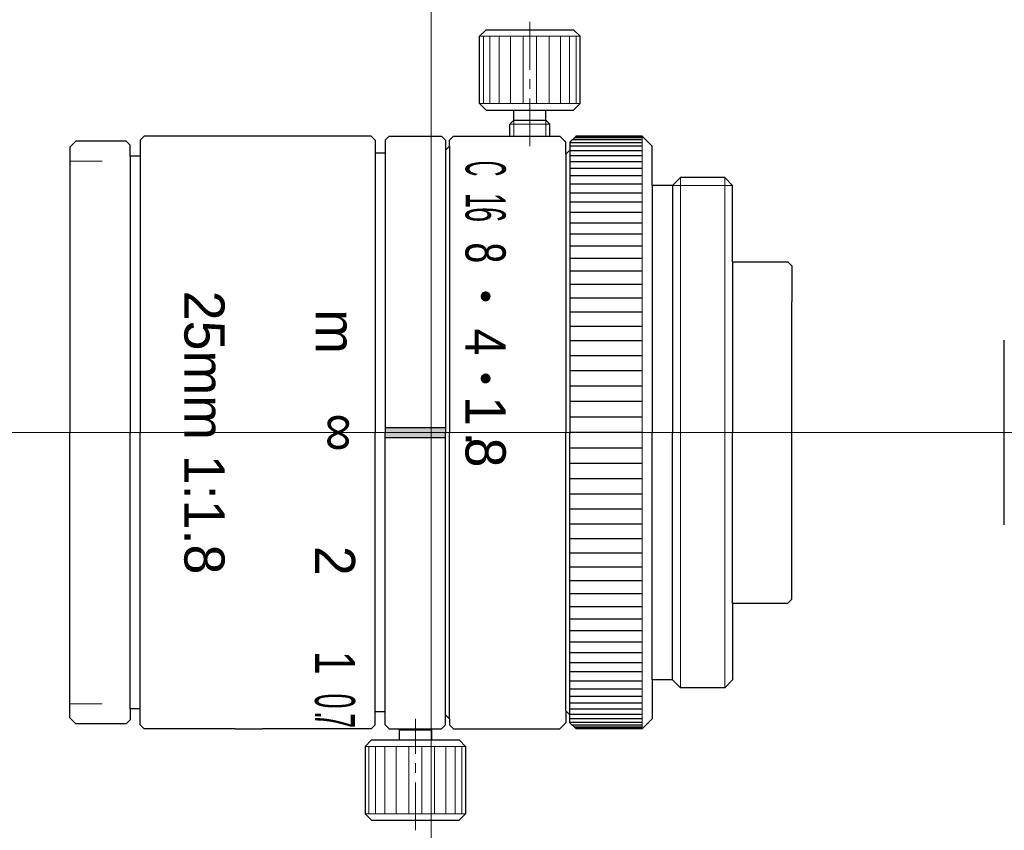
# Model space of a CAD drawing. Header units: millimetres. Extents: x 29.5 to 78.5, y 30.2 to 70.5.
import ezdxf
from ezdxf.enums import TextEntityAlignment as Align

# ---------------------------------------------------------------- set-up
doc = ezdxf.new("R2010")
doc.units = ezdxf.units.MM
doc.header["$LTSCALE"] = 0.25
doc.linetypes.add('CENTER', pattern=[50.8, 31.75, -6.35, 6.35, -6.35])
doc.layers.add('00_補助線', color=252, linetype='Continuous', lineweight=0, plot=False)
for name, color, linetype, lineweight in [('01_中心線', 1, 'CENTER', 20), ('03_寸法・文字', 50, 'Continuous', 20), ('iris＆image_circle', 7, 'Continuous', 30), ('画層1', 7, 'Continuous', 30)]:
    doc.layers.add(name, color=color, linetype=linetype, lineweight=lineweight)
doc.styles.add('VS Standard', font='txt', dxfattribs={"height": 3})

msp = doc.modelspace()

# ---------------------------------------------------------------- hatches: boundary and pattern name
at = {"layer": '03_寸法・文字'}
h = msp.add_hatch(color=256, dxfattribs=at)
h.dxf.hatch_style = 1
h.paths.add_polyline_path([(52.704, 56.527, 1), (52.704, 57.027, 1)])
h = msp.add_hatch(color=256, dxfattribs=at)
h.dxf.hatch_style = 1
h.paths.add_polyline_path([(52.704, 52.442, 1), (52.704, 52.942, 1)])
at = {"layer": '画層1'}
h = msp.add_hatch(color=256, dxfattribs=at)
h.dxf.hatch_style = 1
h.paths.add_polyline_path([(50.704, 50.25), (49.974, 50.25), (49.974, 50), (50.704, 50)])
h.paths.add_polyline_path([(49.974, 50.25), (47.704, 50.25), (47.704, 50), (49.974, 50)])
h.paths.add_polyline_path([(49.974, 50), (47.704, 50), (47.704, 49.75), (49.974, 49.75)])
h.paths.add_polyline_path([(50.704, 50), (49.974, 50), (49.974, 49.75), (50.704, 49.75)])

# ---------------------------------------------------------------- linework, layer by layer
at = {"layer": '00_補助線', "lineweight": 20}
for p, q in [((32.004, 63.5), (33.604, 63.5)), ((32.004, 36.5), (33.604, 36.5))]:
    msp.add_line(p, q, dxfattribs=at)
at = {"layer": '00_補助線'}
for direction in [(0, 1), (1, 0)]:
    msp.add_xline((50, 50), direction, dxfattribs=at)
at = {"layer": '01_中心線', "ltscale": 0.3}
for p, q in [((54.904, 64.25), (54.904, 70.55)), ((49.204, 30.2), (49.204, 35.75))]:
    msp.add_line(p, q, dxfattribs=at)
at = {"layer": '01_中心線'}
for p, q in [((29.504, 50), (37.196, 50)), ((40.125, 50), (43.181, 50)), ((46.468, 50), (51.209, 50)), ((54.179, 50), (78.504, 50))]:
    msp.add_line(p, q, dxfattribs=at)
at = {"layer": 'iris＆image_circle'}
msp.add_line((78.53, 45.4), (78.53, 54.6), dxfattribs=at)
at = {"layer": '画層1'}
for p, q in [((52.729, 70.05), (52.404, 69.725)), ((52.404, 66.375), (52.404, 69.725)), ((52.729, 70.05), (57.079, 70.05)), ((57.079, 70.05), (57.404, 69.725)), ((57.404, 66.375), (57.404, 69.725)), ((52.729, 66.05), (52.404, 66.375)), ((57.079, 66.05), (57.404, 66.375)), ((52.729, 66.05), (57.079, 66.05)), ((54.104, 65.55), (54.104, 66.05)), ((55.704, 65.55), (55.704, 66.05)), ((54.104, 65.55), (53.904, 65.35)), ((53.904, 64.75), (53.904, 65.35)), ((54.104, 65.55), (55.704, 65.55)), ((55.904, 65.35), (55.704, 65.55)), ((55.904, 64.75), (55.904, 65.35)), ((35.504, 64.55), (35.704, 64.75)), ((47.004, 64.75), (35.704, 64.75)), ((47.004, 64.75), (47.204, 64.55)), ((47.704, 64.55), (47.904, 64.75)), ((47.904, 64.75), (50.504, 64.75)), ((50.504, 64.75), (50.704, 64.55)), ((51.104, 64.75), (50.904, 64.55)), ((51.104, 64.75), (56.404, 64.75)), ((56.404, 64.75), (56.704, 64.45)), ((57.204, 64.75), (56.904, 64.45)), ((60.504, 64.73), (57.184, 64.73)), ((60.504, 64.75), (57.204, 64.75)), ((60.504, 64.75), (61.004, 64.25)), ((32.304, 64.5), (32.004, 64.2)), ((34.804, 64.5), (32.304, 64.5)), ((34.804, 64.5), (35.004, 64.3)), ((35.004, 63.75), (35.004, 64.3)), ((35.504, 64.55), (35.504, 63.75)), ((47.204, 64.55), (47.204, 63.9)), ((47.704, 64.55), (47.704, 63.9)), ((50.704, 64.55), (50.704, 64.05)), ((50.904, 64.25), (50.704, 64.05)), ((50.904, 64.25), (50.904, 64.55)), ((50.904, 64.25), (50.904, 50)), ((56.704, 63.85), (56.704, 64.45)), ((56.904, 64.45), (56.904, 64.05)), ((60.504, 64.428), (56.904, 64.428)), ((60.504, 64.247), (56.904, 64.247)), ((60.504, 64.568), (57.022, 64.568)), ((60.504, 64.669), (57.123, 64.669)), ((61.004, 62.303), (61.004, 64.25)), ((32.004, 64.2), (32.004, 50)), ((35.504, 63.75), (35.004, 63.75)), ((35.004, 63.75), (35.004, 50)), ((35.504, 63.75), (35.504, 50)), ((47.704, 63.9), (47.204, 63.9)), ((47.204, 63.9), (47.204, 50)), ((47.704, 63.9), (47.704, 50)), ((50.704, 64.05), (50.704, 50)), ((56.904, 64.05), (56.704, 63.85)), ((56.704, 63.85), (56.704, 50)), ((60.504, 64.028), (56.882, 64.028)), ((56.904, 64.05), (56.904, 50)), ((60.504, 63.77), (56.904, 63.77)), ((60.504, 63.475), (56.904, 63.475)), ((60.504, 63.142), (56.904, 63.142)), ((60.504, 62.774), (56.904, 62.774)), ((60.504, 62.37), (56.904, 62.37)), ((62.004, 62.303), (61.004, 62.303)), ((61.004, 62.303), (61.004, 50)), ((62.004, 62.303), (62.401, 62.7)), ((62.004, 62.303), (62.004, 50)), ((64.607, 62.7), (62.401, 62.7)), ((65.004, 62.303), (64.607, 62.7)), ((65.004, 61.45), (65.004, 62.303)), ((60.504, 61.917), (56.904, 61.917)), ((60.504, 61.463), (56.904, 61.463)), ((65.004, 58.5), (65.004, 61.45)), ((60.504, 60.961), (56.904, 60.961)), ((60.504, 60.43), (56.904, 60.43)), ((60.504, 59.87), (56.904, 59.87)), ((60.504, 59.282), (56.904, 59.282)), ((60.504, 58.67), (56.904, 58.67)), ((65.004, 58.5), (67.744, 58.5)), ((65.004, 58.5), (65.004, 50)), ((67.744, 58.5), (67.944, 58.3)), ((60.504, 58.033), (56.904, 58.033)), ((67.944, 58.3), (67.944, 57.7)), ((60.504, 57.375), (56.904, 57.375)), ((67.944, 57.7), (67.944, 56.7)), ((60.504, 56.696), (56.904, 56.696)), ((67.944, 56.7), (67.944, 56.5)), ((67.944, 43.5), (67.944, 56.5)), ((60.504, 55.999), (56.904, 55.999)), ((60.504, 55.286), (56.904, 55.286)), ((60.504, 54.558), (56.904, 54.558)), ((60.504, 53.818), (56.904, 53.818)), ((60.504, 53.067), (56.904, 53.067)), ((60.504, 52.307), (56.904, 52.307)), ((60.504, 51.542), (56.904, 51.542)), ((60.504, 50.772), (56.904, 50.772)), ((47.704, 50.25), (50.704, 50.25)), ((32.004, 35.8), (32.004, 50)), ((35.004, 36.25), (35.004, 50)), ((35.504, 36.25), (35.504, 50)), ((47.204, 36.1), (47.204, 50)), ((47.704, 36.1), (47.704, 50)), ((47.704, 49.75), (50.704, 49.75)), ((50.704, 35.95), (50.704, 50)), ((50.904, 35.75), (50.904, 50)), ((56.704, 36.15), (56.704, 50)), ((60.504, 50), (56.904, 50)), ((56.904, 35.95), (56.904, 50)), ((61.004, 37.697), (61.004, 50)), ((62.004, 37.697), (62.004, 50)), ((65.004, 41.5), (65.004, 50)), ((60.504, 49.228), (56.904, 49.228)), ((60.504, 48.458), (56.904, 48.458)), ((60.504, 47.693), (56.904, 47.693)), ((60.504, 46.933), (56.904, 46.933)), ((60.504, 46.182), (56.904, 46.182)), ((60.504, 45.442), (56.904, 45.442)), ((60.504, 44.714), (56.904, 44.714)), ((60.504, 44.001), (56.904, 44.001)), ((60.504, 43.304), (56.904, 43.304)), ((67.944, 43.3), (67.944, 43.5)), ((67.944, 42.3), (67.944, 43.3)), ((60.504, 42.625), (56.904, 42.625)), ((67.944, 41.7), (67.944, 42.3)), ((60.504, 41.967), (56.904, 41.967)), ((67.744, 41.5), (67.944, 41.7)), ((60.504, 41.33), (56.904, 41.33)), ((65.004, 41.5), (67.744, 41.5)), ((65.004, 41.5), (65.004, 38.55)), ((60.504, 40.718), (56.904, 40.718)), ((60.504, 40.13), (56.904, 40.13)), ((60.504, 39.57), (56.904, 39.57)), ((60.504, 39.039), (56.904, 39.039)), ((60.504, 38.537), (56.904, 38.537)), ((65.004, 38.55), (65.004, 37.697)), ((60.504, 38.083), (56.904, 38.083)), ((60.504, 37.63), (56.904, 37.63)), ((62.004, 37.697), (61.004, 37.697)), ((61.004, 37.697), (61.004, 35.75)), ((62.004, 37.697), (62.401, 37.3)), ((64.607, 37.3), (62.401, 37.3)), ((65.004, 37.697), (64.607, 37.3)), ((60.504, 37.226), (56.904, 37.226)), ((60.504, 36.858), (56.904, 36.858)), ((60.504, 36.525), (56.904, 36.525)), ((32.304, 35.5), (32.004, 35.8)), ((35.504, 36.25), (35.004, 36.25)), ((35.004, 36.25), (35.004, 35.7)), ((35.504, 35.45), (35.504, 36.25)), ((47.204, 35.45), (47.204, 36.1)), ((47.704, 36.1), (47.204, 36.1)), ((47.704, 35.45), (47.704, 36.1)), ((50.904, 35.75), (50.704, 35.95)), ((50.704, 35.45), (50.704, 35.95)), ((56.904, 35.95), (56.704, 36.15)), ((56.704, 36.15), (56.704, 35.55)), ((60.504, 35.972), (56.882, 35.972)), ((60.504, 36.23), (56.904, 36.23)), ((56.904, 35.55), (56.904, 35.95)), ((34.804, 35.5), (32.304, 35.5)), ((34.804, 35.5), (35.004, 35.7)), ((35.504, 35.45), (35.704, 35.25)), ((47.004, 35.25), (47.204, 35.45)), ((47.704, 35.45), (47.904, 35.25)), ((50.504, 35.25), (50.704, 35.45)), ((50.904, 35.75), (50.904, 35.45)), ((51.104, 35.25), (50.904, 35.45)), ((56.404, 35.25), (56.704, 35.55)), ((60.504, 35.753), (56.904, 35.753)), ((60.504, 35.572), (56.904, 35.572)), ((57.204, 35.25), (56.904, 35.55)), ((60.504, 35.432), (57.022, 35.432)), ((60.504, 35.331), (57.123, 35.331)), ((60.504, 35.25), (61.004, 35.75)), ((40.229, 35.25), (35.704, 35.25)), ((40.229, 35.25), (41.579, 35.25)), ((47.004, 35.25), (41.579, 35.25)), ((47.904, 35.25), (50.504, 35.25)), ((48.404, 35.2), (48.354, 35.25)), ((48.404, 35.2), (48.404, 34.7)), ((48.404, 35.2), (50.004, 35.2)), ((50.054, 35.25), (50.004, 35.2)), ((50.004, 35.2), (50.004, 34.7)), ((51.104, 35.25), (56.404, 35.25)), ((60.504, 35.27), (57.184, 35.27)), ((60.504, 35.25), (57.204, 35.25)), ((47.029, 34.7), (46.704, 34.375)), ((46.704, 34.375), (46.704, 31.025)), ((47.029, 34.7), (51.379, 34.7)), ((51.379, 34.7), (51.704, 34.375)), ((51.704, 34.375), (51.704, 31.025)), ((47.029, 30.7), (46.704, 31.025)), ((51.379, 30.7), (51.704, 31.025)), ((47.029, 30.7), (51.379, 30.7))]:
    msp.add_line(p, q, dxfattribs=at)
at = {"layer": '画層1', "lineweight": 9}
for p, q in [((52.404, 69.725), (57.404, 69.725)), ((52.594, 69.725), (52.594, 66.375)), ((52.921, 69.725), (52.921, 66.375)), ((53.382, 69.725), (53.382, 66.375)), ((53.947, 69.725), (53.947, 66.375)), ((54.578, 69.725), (54.578, 66.375)), ((55.23, 69.725), (55.23, 66.375)), ((55.861, 69.725), (55.861, 66.375)), ((56.426, 69.725), (56.426, 66.375)), ((56.887, 69.725), (56.887, 66.375)), ((57.214, 69.725), (57.214, 66.375)), ((52.404, 66.375), (57.404, 66.375)), ((53.904, 65.35), (55.904, 65.35)), ((60.504, 64.75), (60.504, 50)), ((62.401, 62.7), (62.401, 50)), ((64.607, 62.7), (64.607, 50)), ((60.504, 35.25), (60.504, 50)), ((62.401, 37.3), (62.401, 50)), ((64.607, 37.3), (64.607, 50)), ((46.704, 34.375), (51.704, 34.375)), ((46.894, 31.025), (46.894, 34.375)), ((47.221, 31.025), (47.221, 34.375)), ((47.682, 31.025), (47.682, 34.375)), ((48.247, 31.025), (48.247, 34.375)), ((48.878, 31.025), (48.878, 34.375)), ((49.53, 31.025), (49.53, 34.375)), ((50.161, 31.025), (50.161, 34.375)), ((50.726, 31.025), (50.726, 34.375)), ((51.187, 31.025), (51.187, 34.375)), ((51.514, 31.025), (51.514, 34.375)), ((46.704, 31.025), (51.704, 31.025))]:
    msp.add_line(p, q, dxfattribs=at)
at = {"layer": '画層1', "lineweight": 20}
for p, q in [((54.104, 64.75), (54.104, 65.55)), ((55.704, 64.75), (55.704, 65.55)), ((65.004, 62.303), (62.004, 62.303)), ((48.404, 35.25), (48.404, 35.2)), ((50.004, 35.25), (50.004, 35.2))]:
    msp.add_line(p, q, dxfattribs=at)

# ---------------------------------------------------------------- texts
at = {"layer": '03_寸法・文字', "style": 'VS Standard'}
for s, width, p in [('C', 0.4, (53.704, 63.142)), ('1', 0.5, (53.704, 61.55)), ('6', 0.5, (53.7, 60.849)), ('8', 0.7, (53.699, 58.945)), ('4', 0.9, (53.699, 54.509)), ('1', 0.8, (46.203, 38.542)), ('0', 0.5, (46.204, 36.636)), ('.', 0.5, (46.203, 35.94)), ('7', 0.5, (46.203, 35.657))]:
    msp.add_text(s, height=2, rotation=270, dxfattribs=dict(at, width=width)).set_placement(p, align=Align.TOP_CENTER)
for s, rotation, p in [('25mm 1:1.8', 270, (39.704, 50)), ('m', 270, (46.24, 55.026)), ('1', 270, (53.7, 51.073)), ('∞', 90, (44.204, 50)), ('.', 270, (53.704, 49.691)), ('8', 270, (53.704, 49.005)), ('2', 270, (46.203, 43.615))]:
    msp.add_text(s, height=2, rotation=rotation, dxfattribs=at).set_placement(p, align=Align.TOP_CENTER)

doc.saveas('drawing.dxf')
